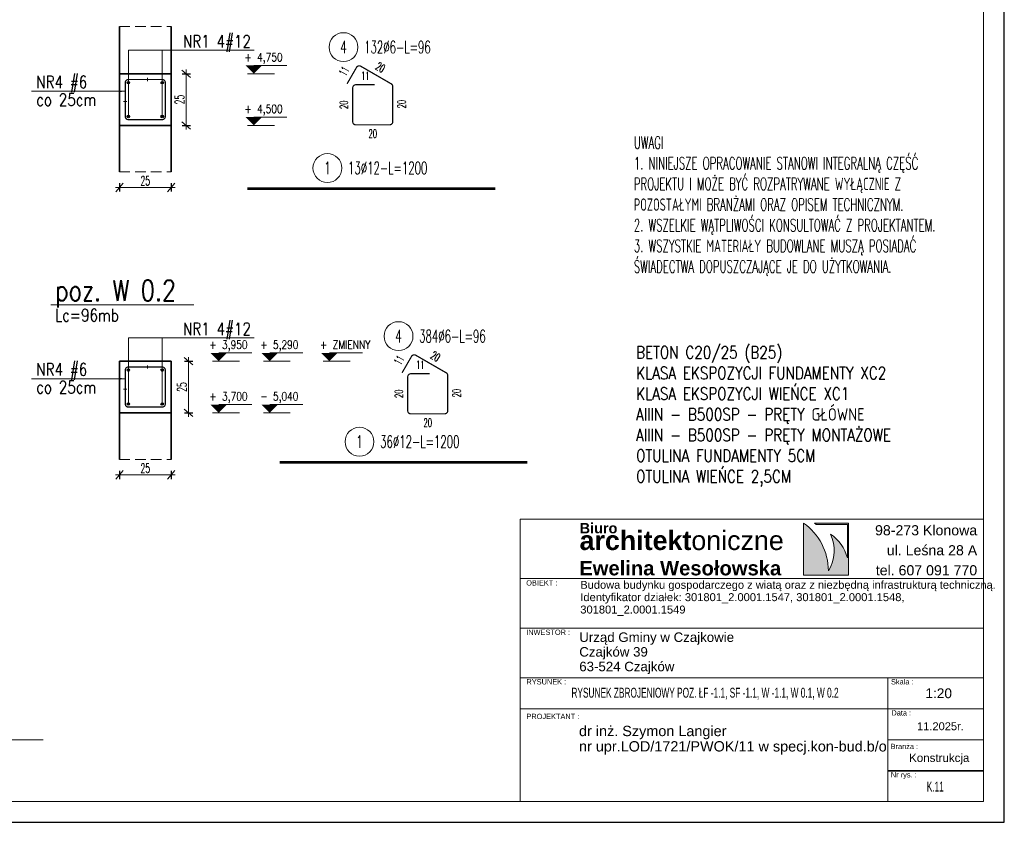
# Model space of a CAD drawing. Header units: centimetres. Extents: x 125945 to 146944, y 20629 to 31773.
# Tile 2 of 80: x 128197 to 128674, y 20629 to 21017. Entities that reach past the tile are written whole.
import ezdxf
from ezdxf.enums import TextEntityAlignment as Align

# ---------------------------------------------------------------- set-up
doc = ezdxf.new("R2010")
doc.units = ezdxf.units.CM
doc.linetypes.add('HIDDEN', pattern=[9.525, 6.35, -3.175])
for name, color, linetype, lineweight in [('7TYTUŁY_Nr_pióra__10_Nr_pióra__134', 255, 'Continuous', 0), ('7TYTUŁY_Nr_pióra__181_Nr_pióra__7', 7, 'Continuous', 13), ('7TYTUŁY_Nr_pióra__201_Nr_pióra__7', 7, 'Continuous', 13), ('e-cad_cienkie', 88, 'Continuous', 15), ('e-cad_opisy', 7, 'Continuous', 15), ('e-cad_ukryte', 1, 'HIDDEN', 15), ('e-cad_wymiary', 66, 'Continuous', 15), ('K-ŚCIANY KONSTRUKCYJNE', 16, 'Continuous', 35), ('K-ŻELBET', 204, 'Continuous', 35), ('Opisy - Tekst_Nr_pióra__1_Nr_pióra__1', 7, 'Continuous', 13), ('Opisy - Tekst_Nr_pióra__1_Nr_pióra__7', 7, 'Continuous', 13), ('przerywana_Nr_pióra__1_Nr_pióra__7', 7, 'Continuous', 13), ('Rysunek 2D - Ogólne_Nr_pióra__1_Nr_pióra__7', 7, 'Continuous', 13)]:
    doc.layers.add(name, color=color, linetype=linetype, lineweight=lineweight)
for name, color, linetype in [('BS_txc', 1, 'Continuous'), ('BZ_prs', 2, 'Continuous'), ('e-cad_prety_przekroj', 4, 'Continuous'), ('e-cad_prety_widok', 3, 'Continuous'), ('e-cad_strzemiona', 3, 'Continuous')]:
    doc.layers.add(name, color=color, linetype=linetype)
doc.styles.add('Arial', font='arial.ttf')
doc.styles.add('e-cad_1', font='simplex.shx', dxfattribs={"width": 0.6})
doc.styles.add('e-cad_2', font='simplex.shx', dxfattribs={"width": 0.8})
doc.styles.add('simpl', font='simplex.shx', dxfattribs={"width": 0.6})
doc.styles.add('STYL_AUTOMATYCZNY_1', font='arial.ttf')
doc.styles.add('STYL_AUTOMATYCZNY_2', font='arial.ttf')
doc.styles.add('STYL_AUTOMATYCZNY_5', font='txt')
doc.dimstyles.new('1_10', dxfattribs={"dimtxt": 2.75, "dimasz": 2, "dimexe": 1.25, "dimexo": 0, "dimgap": 0.8, "dimtad": 1, "dimdec": 1, "dimrnd": 0.5, "dimdsep": 46, "dimtxsty": 'e-cad_1', "dimblk": 'OBLIQUE', "dimcen": 0, "dimdle": 1, "dimclrd": 256, "dimclre": 256, "dimclrt": 256, "dimadec": 0, "dimazin": 0, "dimtfac": 1, "dimtdec": 1, "dimtix": 1, "dimtmove": 2, "dimatfit": 3, "dimfxl": 1.25, "dimfxlon": 1, "dimtfill": 1, "dimtfillclr": 256, "dimlwd": 9, "dimarcsym": 0})
doc.dimstyles.new('e-cad_1_20_[cm]', dxfattribs={"dimscale": 2, "dimtxt": 2.25, "dimasz": 1.75, "dimexe": 1, "dimexo": 0, "dimgap": 0.5, "dimtad": 1, "dimdec": 1, "dimrnd": 0.5, "dimdsep": 46, "dimtxsty": 'simpl', "dimblk": 'OBLIQUE', "dimcen": 0, "dimdle": 1, "dimclrd": 256, "dimclre": 256, "dimclrt": 256, "dimadec": 0, "dimazin": 0, "dimtfac": 1, "dimtdec": 1, "dimtix": 1, "dimtmove": 2, "dimatfit": 3, "dimldrblk": 'OBLIQUE', "dimfxl": 1, "dimfxlon": 1, "dimlwd": -1, "dimarcsym": 0})

# ---------------------------------------------------------------- blocks, each defined once
blk = doc.blocks.new('e-cad_kota_2')
blk.add_line((0, 2), (8, 2))
blk.add_lwpolyline([(0, 0, 0, 4, 0), (0, 2, 4, 4, 0)], format="xyseb")
at = {"style": 'e-cad_1', "width": 0.8}
blk.add_attdef('ZNAK', text='', height=2, dxfattribs=at).set_placement((-0.5, 3), align=Align.RIGHT)
blk.add_attdef('RZEDNA', (0.8, 3), '', height=2, dxfattribs=at)
blk = doc.blocks.new('_Oblique')
at = {"color": 0, "linetype": 'ByBlock', "lineweight": -2}
blk.add_line((0.5, 0.6), (-0.5, -0.6), dxfattribs=at)
blk = doc.blocks.new('*D4284')
at = {"layer": 'Defpoints', "color": 0}
for p in [(128245.72, 20991.26), (128245.72, 20966.26), (128278.05, 20966.26)]:
    blk.add_point(p, dxfattribs=at)
at = {"layer": 'e-cad_wymiary', "lineweight": -2, "ltscale": 0.8}
for p, q in [((128276.05, 20991.26), (128280.05, 20991.26)), ((128276.05, 20966.26), (128280.05, 20966.26))]:
    blk.add_line(p, q, dxfattribs=at)
at = {"layer": 'e-cad_wymiary', "ltscale": 0.8}
blk.add_line((128278.05, 20993.26), (128278.05, 20964.26), dxfattribs=at)
at = {"layer": 'e-cad_wymiary', "xscale": 3.5, "yscale": 3.5, "zscale": 3.5}
for p, rotation in [((128278.05, 20991.26), 90), ((128278.05, 20966.26), 270)]:
    blk.add_blockref('_Oblique', p, dxfattribs=dict(at, rotation=rotation))
at = {"layer": 'e-cad_wymiary', "ltscale": 0.8, "insert": (128274.8, 20978.76), "char_height": 4.5, "attachment_point": 5, "rotation": 90, "style": 'simpl'}
blk.add_mtext('25', dxfattribs=at)
blk = doc.blocks.new('*D4285')
at = {"layer": 'Defpoints', "color": 0}
for p in [(128245.72, 20966.26), (128270.72, 20966.26), (128270.72, 20936.25)]:
    blk.add_point(p, dxfattribs=at)
at = {"layer": 'e-cad_wymiary', "lineweight": -2, "ltscale": 0.8}
for p, q in [((128245.72, 20938.25), (128245.72, 20934.25)), ((128270.72, 20938.25), (128270.72, 20934.25))]:
    blk.add_line(p, q, dxfattribs=at)
at = {"layer": 'e-cad_wymiary', "ltscale": 0.8}
blk.add_line((128243.72, 20936.25), (128272.72, 20936.25), dxfattribs=at)
at = {"layer": 'e-cad_wymiary', "xscale": 3.5, "yscale": 3.5, "zscale": 3.5, "rotation": 180}
blk.add_blockref('_Oblique', (128245.72, 20936.25), dxfattribs=at)
at = {"layer": 'e-cad_wymiary', "xscale": 3.5, "yscale": 3.5, "zscale": 3.5}
blk.add_blockref('_Oblique', (128270.72, 20936.25), dxfattribs=at)
at = {"layer": 'e-cad_wymiary', "ltscale": 0.8, "insert": (128258.22, 20939.5), "char_height": 4.5, "attachment_point": 5, "style": 'simpl'}
blk.add_mtext('25', dxfattribs=at)
blk = doc.blocks.new('*D4286')
at = {"layer": 'Defpoints', "color": 0}
for p in [(128245.72, 20852.12), (128245.72, 20827.12), (128279.21, 20827.12)]:
    blk.add_point(p, dxfattribs=at)
at = {"layer": 'e-cad_wymiary', "lineweight": -2, "ltscale": 0.8}
for p, q in [((128277.21, 20852.12), (128281.21, 20852.12)), ((128277.21, 20827.12), (128281.21, 20827.12))]:
    blk.add_line(p, q, dxfattribs=at)
at = {"layer": 'e-cad_wymiary', "ltscale": 0.8}
blk.add_line((128279.21, 20854.12), (128279.21, 20825.12), dxfattribs=at)
at = {"layer": 'e-cad_wymiary', "xscale": 3.5, "yscale": 3.5, "zscale": 3.5}
for p, rotation in [((128279.21, 20852.12), 90), ((128279.21, 20827.12), 270)]:
    blk.add_blockref('_Oblique', p, dxfattribs=dict(at, rotation=rotation))
at = {"layer": 'e-cad_wymiary', "ltscale": 0.8, "insert": (128275.96, 20839.62), "char_height": 4.5, "attachment_point": 5, "rotation": 90, "style": 'simpl'}
blk.add_mtext('25', dxfattribs=at)
blk = doc.blocks.new('*D4287')
at = {"layer": 'Defpoints', "color": 0}
for p in [(128245.72, 20827.12), (128270.72, 20827.12), (128270.72, 20797.1)]:
    blk.add_point(p, dxfattribs=at)
at = {"layer": 'e-cad_wymiary', "lineweight": -2, "ltscale": 0.8}
for p, q in [((128245.72, 20799.1), (128245.72, 20795.1)), ((128270.72, 20799.1), (128270.72, 20795.1))]:
    blk.add_line(p, q, dxfattribs=at)
at = {"layer": 'e-cad_wymiary', "ltscale": 0.8}
blk.add_line((128243.72, 20797.1), (128272.72, 20797.1), dxfattribs=at)
at = {"layer": 'e-cad_wymiary', "xscale": 3.5, "yscale": 3.5, "zscale": 3.5, "rotation": 180}
blk.add_blockref('_Oblique', (128245.72, 20797.1), dxfattribs=at)
at = {"layer": 'e-cad_wymiary', "xscale": 3.5, "yscale": 3.5, "zscale": 3.5}
blk.add_blockref('_Oblique', (128270.72, 20797.1), dxfattribs=at)
at = {"layer": 'e-cad_wymiary', "ltscale": 0.8, "insert": (128258.22, 20800.35), "char_height": 4.5, "attachment_point": 5, "style": 'simpl'}
blk.add_mtext('25', dxfattribs=at)
blk = doc.blocks.new('e-cad_ZelbetPozycja')
at = {"layer": 'e-cad_opisy', "ltscale": 0.04, "style": 'e-cad_1', "width": 0.8}
for tag, p, height in [('OPIS_1', (0, 1), 5), ('OPIS_2', (0, -4), 3), ('OPIS_4', (16, -4), 3), ('OPIS_3', (0, -6.5), 1.5)]:
    blk.add_attdef(tag, p, '', height=height, dxfattribs=at)
at = {"layer": 'e-cad_opisy', "ltscale": 0.04, "style": 'e-cad_1', "width": 0.8, "flags": 1}
for tag, p in [('POZYCJA', (0, -15)), ('ILOSC', (0, -20)), ('DODATEK', (0, -25))]:
    blk.add_attdef(tag, p, '', height=3, dxfattribs=at)
blk = doc.blocks.new('e-cad_ZelbetOpis_7')
blk.add_circle((5, 5), 3.5)
at = {"layer": 'e-cad_opisy', "style": 'e-cad_1', "width": 0.6, "flags": 1}
for tag, p in [('SREDNICA', (25, 8)), ('SZT', (25, 7)), ('DLUGOSC', (25, 7.5)), ('KOD', (30, 8)), ('HAK_1', (30, 7.5)), ('HAK_2', (30, 7)), ('GATUNEK_STALI', (25, 6.5)), ('OPIS_2', (25, 5.5)), ('KLASA_STALI', (25, 6)), ('A', (30, 6.5)), ('C', (30, 5.5)), ('B', (30, 6)), ('D', (30, 5)), ('E', (30, 4.5)), ('F', (30, 4)), ('R', (30, 3.5)), ('HAK_1_DLUGOSC', (30, 3)), ('HAK_2_DLUGOSC', (30, 2.5)), ('KIERUNEK', (30, 2))]:
    blk.add_attdef(tag, p, '', height=0.3, dxfattribs=at)
at = {"layer": 'e-cad_opisy', "style": 'e-cad_1', "width": 0.6}
blk.add_attdef('NR', text='', height=3, dxfattribs=at).set_placement((5, 3.5), align=Align.CENTER)
for tag, p in [('OPIS_1', (10, 3.5)), ('UWAGI', (10, -6))]:
    blk.add_attdef(tag, p, '', height=3, dxfattribs=at)
blk = doc.blocks.new('ccc')
at = {"layer": 'BZ_prs', "style": 'Arial'}
for tag, width, p in [('REWIZJA', 1.5, (-194.8, 113.7)), ('NUMER', 0.8, (-349.1, 114.2))]:
    blk.add_attdef(tag, text='', height=69.6, dxfattribs=dict(at, width=width)).set_placement(p, align=Align.MIDDLE)

msp = doc.modelspace()

# ---------------------------------------------------------------- hatches: boundary and pattern name
at = {"layer": 'e-cad_prety_przekroj', "ltscale": 0.8, "transparency": 33554687}
h = msp.add_hatch(color=256, dxfattribs=at)
edge = h.paths.add_edge_path()
edge.add_arc((128250.02, 20986.96), 0.6, 0, 360)
h = msp.add_hatch(color=256, dxfattribs=at)
edge = h.paths.add_edge_path()
edge.add_arc((128266.42, 20986.96), 0.6, 0, 360)
h = msp.add_hatch(color=256, dxfattribs=at)
edge = h.paths.add_edge_path()
edge.add_arc((128250.02, 20970.56), 0.6, 0, 360, ccw=False)
h = msp.add_hatch(color=256, dxfattribs=at)
edge = h.paths.add_edge_path()
edge.add_arc((128266.42, 20970.56), 0.6, 0, 360, ccw=False)
h = msp.add_hatch(color=256, dxfattribs=at)
edge = h.paths.add_edge_path()
edge.add_arc((128250.02, 20847.82), 0.6, 0, 360)
h = msp.add_hatch(color=256, dxfattribs=at)
edge = h.paths.add_edge_path()
edge.add_arc((128266.42, 20847.82), 0.6, 0, 360)
h = msp.add_hatch(color=256, dxfattribs=at)
edge = h.paths.add_edge_path()
edge.add_arc((128250.02, 20831.42), 0.6, 0, 360, ccw=False)
h = msp.add_hatch(color=256, dxfattribs=at)
edge = h.paths.add_edge_path()
edge.add_arc((128266.42, 20831.42), 0.6, 0, 360, ccw=False)
at = {"layer": 'Rysunek 2D - Ogólne_Nr_pióra__1_Nr_pióra__7', "linetype": 'Continuous', "lineweight": 13}
msp.add_hatch(color=7, dxfattribs=at).paths.add_polyline_path([(128589.1, 20750.72, 0.239538), (128577.1, 20773.8), (128577.1, 20748.63), (128598.9, 20748.63), (128598.9, 20773.8), (128582.34, 20773.8), (128583.24, 20773.15), (128598.33, 20773.15), (128598.33, 20756.88, 0.173863), (128590.12, 20768.47, -0.258149)])

# ---------------------------------------------------------------- linework, layer by layer
at = {"layer": '7TYTUŁY_Nr_pióra__10_Nr_pióra__134', "color": 255, "linetype": 'Continuous', "lineweight": 0, "flags": 128}
msp.add_lwpolyline([(128617.94, 20653.94), (128664.31, 20653.94), (128664.31, 20668.83), (128617.94, 20668.83)], close=True, dxfattribs=at)
at = {"layer": '7TYTUŁY_Nr_pióra__181_Nr_pióra__7', "color": 7, "linetype": 'Continuous', "lineweight": 13, "flags": 128}
msp.add_lwpolyline([(128664.31, 20638.94), (128439.85, 20638.94), (128439.85, 20775.59), (128664.31, 20775.59)], close=True, dxfattribs=at)
at = {"layer": '7TYTUŁY_Nr_pióra__201_Nr_pióra__7', "color": 7, "linetype": 'Continuous', "lineweight": 13, "flags": 128}
for points in [[(128664.31, 20722.94), (128439.85, 20722.94), (128439.85, 20746.94), (128664.31, 20746.94)], [(128664.31, 20698.94), (128439.85, 20698.94), (128439.85, 20722.94), (128664.31, 20722.94)], [(128617.94, 20638.94), (128664.31, 20638.94), (128664.31, 20698.94), (128617.94, 20698.94)], [(128664.31, 20638.94), (128439.85, 20638.94), (128439.85, 20683.94), (128664.31, 20683.94)], [(128664.31, 20668.83), (128617.94, 20668.83), (128617.94, 20683.94), (128664.31, 20683.94)], [(128664.31, 20653.72), (128617.94, 20653.72), (128617.94, 20668.83), (128664.31, 20668.83)]]:
    msp.add_lwpolyline(points, close=True, dxfattribs=at)
at = {"layer": 'Defpoints'}
msp.add_lwpolyline([(127834.31, 20628.94), (128674.31, 20628.94), (128674.31, 21222.94), (127834.31, 21222.94)], close=True, dxfattribs=at)
at = {"layer": 'e-cad_cienkie', "ltscale": 2}
for p, q in [((128307.78, 20991.26), (128320.78, 20991.26)), ((128307.78, 20966.26), (128320.78, 20966.26)), ((128290.8, 20852.12), (128303.8, 20852.12)), ((128315.47, 20852.12), (128328.47, 20852.12)), ((128344.39, 20852.12), (128357.39, 20852.12)), ((128290.8, 20827.12), (128303.8, 20827.12)), ((128315.47, 20827.12), (128328.47, 20827.12))]:
    msp.add_line(p, q, dxfattribs=at)
at = {"layer": 'e-cad_cienkie', "ltscale": 0.8}
for p, q in [((128259.22, 20987.66), (128259.22, 20989.26)), ((128247.72, 20977.76), (128249.32, 20977.76)), ((128259.22, 20848.52), (128259.22, 20850.12)), ((128247.72, 20838.62), (128249.32, 20838.62))]:
    msp.add_line(p, q, dxfattribs=at)
at = {"layer": 'e-cad_cienkie'}
msp.add_lwpolyline([(127894.31, 20638.94), (128664.31, 20638.94), (128664.31, 21212.94), (127894.31, 21212.94)], close=True, dxfattribs=at)
at = {"layer": 'e-cad_cienkie', "ltscale": 1.2}
for points in [[(128250.02, 20970.56), (128250.02, 21002.63)], [(128250.02, 21002.63), (128311, 21002.63)], [(128266.42, 20970.56), (128266.42, 21002.63)], [(128250.02, 20831.42), (128250.02, 20863.48)], [(128250.02, 20863.48), (128311, 20863.48)], [(128266.42, 20831.42), (128266.42, 20863.48)]]:
    msp.add_lwpolyline(points, dxfattribs=at)
at = {"layer": 'e-cad_opisy', "ltscale": 1.2}
msp.add_lwpolyline([(128208.75, 20668.82), (128104.3, 20668.82), (128089.12, 20684.15)], dxfattribs=at)
at = {"layer": 'e-cad_prety_przekroj', "ltscale": 0.8}
for centre in [(128250.02, 20986.96), (128266.42, 20986.96), (128250.02, 20970.56), (128266.42, 20970.56), (128250.02, 20847.82), (128266.42, 20847.82), (128250.02, 20831.42), (128266.42, 20831.42)]:
    msp.add_circle(centre, 0.6, dxfattribs=at)
at = {"layer": 'e-cad_prety_widok', "ltscale": 0.8}
for points in [[(128307.7, 20935.64, 1.2, 1.2, 0), (128427.7, 20935.64, 0, 0, 0)], [(128323.24, 20803.16, 1.2, 1.2, 0), (128443.24, 20803.16, 0, 0, 0)]]:
    msp.add_lwpolyline(points, format="xyseb", dxfattribs=at)
at = {"layer": 'e-cad_strzemiona', "ltscale": 0.8}
for points in [[(128369.4, 20985.95, 0.6, 0.6, 0), (128360.2, 20985.95, 0.6, 0.6, 0.414214), (128358.7, 20984.45, 0.6, 0.6, 0), (128358.7, 20968.05, 0.6, 0.6, 0.414214), (128360.2, 20966.55, 0.6, 0.6, 0), (128376.6, 20966.55, 0.6, 0.6, 0.414214), (128378.1, 20968.05, 0.6, 0.6, 0), (128378.1, 20985.08, 0.6, 0.6, 0.267949), (128377.35, 20986.38, 0.6, 0.6, 0), (128362.6, 20994.9, 0.6, 0.6, 0.414214), (128360.55, 20994.35, 0.6, 0.6, 0), (128355.95, 20986.38, 0, 0, 0)], [(128259.22, 20988.46, 0.6, 0.6, 0), (128250.02, 20988.46, 0.6, 0.6, 0.414214), (128248.52, 20986.96, 0.6, 0.6, 0), (128248.52, 20970.56, 0.6, 0.6, 0.414214), (128250.02, 20969.06, 0.6, 0.6, 0), (128266.42, 20969.06, 0.6, 0.6, 0.414214), (128267.92, 20970.56, 0.6, 0.6, 0), (128267.92, 20986.96, 0.6, 0.6, 0.414214), (128266.42, 20988.46, 0.6, 0.6, 0), (128250.02, 20988.46, 0.6, 0.6, 0.414214), (128248.52, 20986.96, 0.6, 0.6, 0), (128248.52, 20977.76, 0, 0, 0)], [(128396.04, 20846.06, 0.6, 0.6, 0), (128386.84, 20846.06, 0.6, 0.6, 0.414214), (128385.34, 20844.56, 0.6, 0.6, 0), (128385.34, 20828.16, 0.6, 0.6, 0.414214), (128386.84, 20826.66, 0.6, 0.6, 0), (128403.24, 20826.66, 0.6, 0.6, 0.414214), (128404.74, 20828.16, 0.6, 0.6, 0), (128404.74, 20845.2, 0.6, 0.6, 0.267949), (128403.99, 20846.5, 0.6, 0.6, 0), (128389.24, 20855.01, 0.6, 0.6, 0.414214), (128387.19, 20854.46, 0.6, 0.6, 0), (128382.59, 20846.5, 0, 0, 0)], [(128259.22, 20849.32, 0.6, 0.6, 0), (128250.02, 20849.32, 0.6, 0.6, 0.414214), (128248.52, 20847.82, 0.6, 0.6, 0), (128248.52, 20831.42, 0.6, 0.6, 0.414214), (128250.02, 20829.92, 0.6, 0.6, 0), (128266.42, 20829.92, 0.6, 0.6, 0.414214), (128267.92, 20831.42, 0.6, 0.6, 0), (128267.92, 20847.82, 0.6, 0.6, 0.414214), (128266.42, 20849.32, 0.6, 0.6, 0), (128250.02, 20849.32, 0.6, 0.6, 0.414214), (128248.52, 20847.82, 0.6, 0.6, 0), (128248.52, 20838.62, 0, 0, 0)]]:
    msp.add_lwpolyline(points, format="xyseb", dxfattribs=at)
at = {"layer": 'e-cad_ukryte', "ltscale": 0.8}
for points in [[(128245.72, 21014.13), (128270.72, 21014.13)], [(128245.72, 20943.76), (128270.72, 20943.76)], [(128245.72, 20804.62), (128270.72, 20804.62)]]:
    msp.add_lwpolyline(points, dxfattribs=at)
at = {"layer": 'K-ŚCIANY KONSTRUKCYJNE', "ltscale": 0.8}
for p, q in [((128245.72, 20991.26), (128245.72, 21014.13)), ((128270.72, 20991.26), (128270.72, 21014.13)), ((128245.72, 20966.26), (128245.72, 20943.76)), ((128270.72, 20966.26), (128270.72, 20943.76)), ((128245.72, 20827.12), (128245.72, 20804.62)), ((128270.72, 20827.12), (128270.72, 20804.62))]:
    msp.add_line(p, q, dxfattribs=at)
at = {"layer": 'K-ŻELBET', "ltscale": 0.8}
for points in [[(128245.72, 20991.26), (128245.72, 20966.26), (128270.72, 20966.26), (128270.72, 20991.26)], [(128245.72, 20852.12), (128245.72, 20827.12), (128270.72, 20827.12), (128270.72, 20852.12)]]:
    msp.add_lwpolyline(points, close=True, dxfattribs=at)
at = {"layer": 'Rysunek 2D - Ogólne_Nr_pióra__1_Nr_pióra__7', "color": 7, "linetype": 'Continuous', "lineweight": 13, "flags": 128}
msp.add_lwpolyline([(128589.1, 20750.72, 0.239538), (128577.1, 20773.8), (128577.1, 20748.63), (128598.9, 20748.63), (128598.9, 20773.8), (128582.34, 20773.8), (128583.24, 20773.15), (128598.33, 20773.15), (128598.33, 20756.88, 0.173863), (128590.12, 20768.47, -0.258149)], format="xyb", close=True, dxfattribs=at)

# ---------------------------------------------------------------- block references
at = {"layer": 'BS_txc'}
ref = msp.add_blockref('ccc', (128664.31, 20638.94), dxfattribs=dict(at, xscale=0.16, yscale=0.16, zscale=0.16))
ref.add_attrib('NUMER', 'K.11', dxfattribs={"layer": 'BZ_prs', "height": 4.8, "style": 'Arial', "width": 0.6}).set_placement((128640.87, 20646.24), align=Align.MIDDLE)
ref.add_attrib('REWIZJA', 'RYSUNEK ZBROJENIOWY POZ. ŁF -1.1, SF -1.1, W -1.1, W 0.1, W 0.2', dxfattribs={"layer": 'BZ_prs', "height": 4.8, "style": 'Arial', "width": 0.6}).set_placement((128529.34, 20691.26), align=Align.MIDDLE)
at = {"layer": 'e-cad_opisy', "ltscale": 0.8}
ref = msp.add_blockref('e-cad_ZelbetOpis_7', (128344.23, 20994.15), dxfattribs=dict(at, xscale=2, yscale=2, zscale=2))
ref.add_attrib('OPIS_1', '132%%c6-L=96', (128364.23, 21001.15), dxfattribs={"height": 6, "style": 'e-cad_1', "width": 0.6})
ref.add_attrib('NR', '4', dxfattribs={"height": 6, "style": 'e-cad_1', "width": 0.6}).set_placement((128354.23, 21001.15), align=Align.CENTER)
at = {"layer": 'e-cad_opisy', "ltscale": 2, "xscale": 2, "yscale": 2, "zscale": 2}
for p, values in [((128310.78, 20991.26), {'RZEDNA': '4,750', 'ZNAK': '+'}), ((128310.78, 20966.26), {'RZEDNA': '4,500', 'ZNAK': '+'}), ((128293.8, 20852.12), {'RZEDNA': '3,950', 'ZNAK': '+'}), ((128318.47, 20852.12), {'RZEDNA': '5,290', 'ZNAK': '+'}), ((128347.39, 20852.12), {'RZEDNA': 'ZMIENNY', 'ZNAK': '+'}), ((128293.8, 20827.12), {'RZEDNA': '3,700', 'ZNAK': '+'}), ((128318.47, 20827.12), {'RZEDNA': '5,040', 'ZNAK': '-'})]:
    msp.add_blockref('e-cad_kota_2', p, dxfattribs=at).add_auto_attribs(values)
at = {"layer": 'e-cad_opisy', "ltscale": 0.8}
ref = msp.add_blockref('e-cad_ZelbetOpis_7', (128336.44, 20935.64), dxfattribs=dict(at, xscale=2, yscale=2, zscale=2))
ref.add_attrib('OPIS_1', '13%%c12-L=1200', (128356.44, 20942.64), dxfattribs={"height": 6, "style": 'e-cad_1', "width": 0.6})
ref.add_attrib('NR', '1', dxfattribs={"height": 6, "style": 'e-cad_1', "width": 0.6}).set_placement((128346.44, 20942.64), align=Align.CENTER)
at = {"layer": 'e-cad_opisy', "ltscale": 0.8, "xscale": 2, "yscale": 2, "zscale": 2}
msp.add_blockref('e-cad_ZelbetPozycja', (128214.52, 20879.41), dxfattribs=at).add_auto_attribs({'OPIS_1': 'poz. W 0.2', 'OPIS_2': 'Lc=96mb'})
at = {"layer": 'e-cad_opisy', "ltscale": 0.8}
ref = msp.add_blockref('e-cad_ZelbetOpis_7', (128370.88, 20854.26), dxfattribs=dict(at, xscale=2, yscale=2, zscale=2))
ref.add_attrib('OPIS_1', '384%%c6-L=96', (128390.88, 20861.26), dxfattribs={"height": 6, "style": 'e-cad_1', "width": 0.6})
ref.add_attrib('NR', '4', dxfattribs={"height": 6, "style": 'e-cad_1', "width": 0.6}).set_placement((128380.88, 20861.26), align=Align.CENTER)
ref = msp.add_blockref('e-cad_ZelbetOpis_7', (128351.98, 20803.16), dxfattribs=dict(at, xscale=2, yscale=2, zscale=2))
ref.add_attrib('OPIS_1', '36%%c12-L=1200', (128371.98, 20810.16), dxfattribs={"height": 6, "style": 'e-cad_1', "width": 0.6})
ref.add_attrib('NR', '1', dxfattribs={"height": 6, "style": 'e-cad_1', "width": 0.6}).set_placement((128361.98, 20810.16), align=Align.CENTER)

# ---------------------------------------------------------------- texts
at = {"layer": 'e-cad_opisy', "ltscale": 1.2, "style": 'e-cad_1', "width": 0.8}
for s, p in [('NR1 4#12', (128276.48, 21003.93)), ('NR4 #6', (128205.43, 20984.3)), ('co 25cm', (128205.43, 20975.71)), ('NR1 4#12', (128276.48, 20864.78)), ('NR4 #6', (128205.43, 20845.15)), ('co 25cm', (128205.43, 20836.57))]:
    msp.add_text(s, height=6, dxfattribs=at).set_placement(p)
at = {"layer": 'e-cad_opisy', "ltscale": 0.8, "style": 'e-cad_1', "width": 0.6}
for s, rotation, p in [('11', 60, (128354.52, 20992.52)), ('20', 330, (128372.12, 20994.37)), ('20', 90, (128354.4, 20976.25)), ('20', 90, (128382.4, 20976.57)), ('20', 330, (128398.77, 20854.48)), ('11', 60, (128381.17, 20852.63)), ('20', 90, (128381.04, 20836.36)), ('20', 90, (128409.04, 20836.68))]:
    msp.add_text(s, height=4, rotation=rotation, dxfattribs=at).set_placement(p, align=Align.MIDDLE_CENTER)
for s, p in [('11', (128364.8, 20990.25)), ('20', (128368.4, 20962.25)), ('11', (128391.44, 20850.36)), ('20', (128395.04, 20822.36))]:
    msp.add_text(s, height=4, dxfattribs=at).set_placement(p, align=Align.MIDDLE_CENTER)
at = {"layer": 'e-cad_opisy', "ltscale": 4, "char_height": 6, "attachment_point": 1}
for s, insert, width, style in [('UWAGI\\P1. NINIEJSZE OPRACOWANIE STANOWI INTEGRALNĄ CZĘŚĆ PROJEKTU I MOŻE BYĆ ROZPATRYWANE WYŁĄCZNIE Z POZOSTAŁYMI BRANŻAMI ORAZ OPISEM TECHNICZNYM. \\P2. WSZELKIE WĄTPLIWOŚCI KONSULTOWAĆ Z PROJEKTANTEM.\\P3. WSZYSTKIE MATERIAŁY BUDOWLANE MUSZĄ POSIADAĆ ŚWIADECTWA DOPUSZCZAJĄCE JE DO UŻYTKOWANIA.', (128494.87, 20960.95), 162.5576, 'e-cad_1'), ('BETON C20/25 (B25)\\PKLASA EKSPOZYCJI FUNDAMENTY XC2\\PKLASA EKSPOZYCJI WIEŃCE XC1\\PAIIIN - B500SP - PRĘTY GŁÓWNE\\PAIIIN - B500SP - PRĘTY MONTAŻOWE\\POTULINA FUNDAMENTY 5CM \\POTULINA WIEŃCE 2,5CM', (128495.96, 20859.39), 176.5504, 'e-cad_2')]:
    msp.add_mtext(s, dxfattribs=dict(at, insert=insert, width=width, style=style))
at = {"layer": 'Opisy - Tekst_Nr_pióra__1_Nr_pióra__1', "color": 7, "linetype": 'Continuous', "lineweight": 13, "insert": (128468.93, 20745.81), "char_height": 3.84, "width": 199.7791, "attachment_point": 1, "line_spacing_factor": 0.931879, "style": 'STYL_AUTOMATYCZNY_1'}
msp.add_mtext('\\A1;\\pxql,t234.347917;{\\fArial|b0|i0|c238|p0;Budowa budynku gospodarczego z wiatą oraz z niezbędną infrastrukturą techniczną.\\P\\H1.004933x;Identyfikator działek: 301801_2.0001.1547, 301801_2.0001.1548, \\P301801_2.0001.1549}', dxfattribs=at)
at = {"layer": 'Opisy - Tekst_Nr_pióra__1_Nr_pióra__7', "color": 7, "linetype": 'Continuous', "lineweight": 13, "attachment_point": 1, "style": 'STYL_AUTOMATYCZNY_2'}
for s, insert, char_height in [('\\A1;{\\pql;\\pt2249.98;\\fArial|b1|i0|c238|p0;\\W1.000000;architekt\\fArial|b0|i0|c238|p0;\\W1.000000;oniczne }', (128468.57, 20770.03), 9.3), ('\\A1;{\\pql;\\pt2250.09;\\fArial|b1|i0|c238|p0;\\W1.000000;Biuro }', (128468.65, 20773.8), 5), ('\\A1;{\\pql;\\pt2250.18;\\fArial|b1|i0|c238|p0;\\W1.000000;Ewelina Wesołowska}', (128468.43, 20755.46), 7)]:
    msp.add_mtext(s, dxfattribs=dict(at, insert=insert, char_height=char_height))
at = {"layer": 'Opisy - Tekst_Nr_pióra__1_Nr_pióra__7', "color": 7, "linetype": 'Continuous', "lineweight": 13, "style": 'STYL_AUTOMATYCZNY_1'}
for s, insert, char_height, attachment_point, line_spacing_factor in [('\\A1;{\\pqr;\\pt2250.64;\\fArial|b0|i0|c238|p0;\\W1.000000;98-273 Klonowa\\P\\pqr;\\pt2250.64;\\fArial|b0|i0|c238|p0;\\W1.000000;ul. Leśna 28 A\\P\\pqr;\\pt2250.64;\\fArial|b0|i0|c238|p0;\\W1.000000;tel. 607 091 770}', (128661.17, 20772.75), 4.9, 3, 1.185962), ('\\A1;{\\pql;\\pt2250.85;\\fArial|b0|i0|c238|p0;\\W1.000000;Urząd Gminy w Czajkowie\\P\\pql;\\pt2250.85;\\fArial|b0|i0|c238|p0;\\W1.000000;Czajków 39\\P\\pql;\\pt2250.85;\\fArial|b0|i0|c238|p0;\\W1.000000;63-524 Czajków}', (128468.43, 20720.84), 4.6, 1, 0.925461), ('{\\C256;dr inż. Szymon Langier}', (128468.3, 20675.64), 5, 1, 0.921422), ('{\\C256;nr upr.LOD/1721/PWOK/11 w specj.kon-bud.b/o}', (128468.3, 20668.21), 5, 1, 0.921422)]:
    msp.add_mtext(s, dxfattribs=dict(at, insert=insert, char_height=char_height, attachment_point=attachment_point, line_spacing_factor=line_spacing_factor))
at = {"layer": 'przerywana_Nr_pióra__1_Nr_pióra__7', "color": 7, "linetype": 'Continuous', "lineweight": 13, "attachment_point": 7, "style": 'STYL_AUTOMATYCZNY_5'}
for s, insert, char_height in [('\\A1;{\\pql;\\fArial Unicode MS|b0|i0|c0|p0;\\W1.000000;OBIEKT :}', (128442.72, 20743.51), 2.56), ('\\A1;{\\pql;\\fArial Unicode MS|b0|i0|c0|p0;\\W1.000000;INWESTOR :}', (128442.72, 20719.63), 2.56), ('\\A1;{\\pql;\\fArial Unicode MS|b0|i0|c0|p0;\\W1.000000;RYSUNEK :}', (128442.83, 20695.63), 2.56), ('\\A1;{\\pql;\\fArial Unicode MS|b0|i0|c0|p0;\\W1.000000;Skala :}', (128619.43, 20695.63), 2.56), ('\\A1;\\pxql;{\\fArial Unicode MS|b0|i0|c0|p0;1:20}', (128636.09, 20688.96), 4.736), ('\\A1;{\\fArial Unicode MS|b0|i0|c0|p0;PROJEKTANT :}', (128442.83, 20678.87), 2.56), ('\\A1;{\\pql;\\fArial Unicode MS|b0|i0|c0|p0;\\W1.000000;Data :}', (128619.62, 20680.6), 2.56), ('\\A1;{\\pql;\\fArial Unicode MS|b0|i0|c0|p0;\\W1.000000;1\\fArial Unicode MS|b0|i0|c0|p0;\\W1.000000;1\\fArial Unicode MS|b0|i0|c0|p0;\\W1.000000;.2025r.}', (128632.04, 20673.45), 3.84), ('\\A1;{\\pql;\\fArial Unicode MS|b0|i0|c0|p0;\\W1.000000;Branża :}', (128619.24, 20664.34), 2.56), ('\\A1;\\pxql;{\\fArial Unicode MS|b0|i0|c0|p0;Konstrukcja}', (128628.2, 20656.94), 4), ('\\A1;{\\pql;\\fArial Unicode MS|b0|i0|c0|p0;\\W1.000000;Nr rys. :}', (128619.36, 20649.88), 2.56)]:
    msp.add_mtext(s, dxfattribs=dict(at, insert=insert, char_height=char_height))

# ---------------------------------------------------------------- dimensions: what is measured, and where the dimension line sits
at = {"layer": 'e-cad_wymiary', "ltscale": 0.8}
for base, p1, p2, picture, middle in [((128278.05, 20966.26), (128245.72, 20991.26), (128245.72, 20966.26), '*D4284', (128274.8, 20978.76)), ((128279.21, 20827.12), (128245.72, 20852.12), (128245.72, 20827.12), '*D4286', (128275.96, 20839.62))]:
    dim = msp.add_linear_dim(base=base, p1=p1, p2=p2, angle=90, dimstyle='e-cad_1_20_[cm]', dxfattribs=at)
    dim.commit()
    dim.dimension.update_dxf_attribs({"geometry": picture, "text_midpoint": middle})
for base, p1, p2, picture, middle in [((128270.72, 20936.25), (128245.72, 20966.26), (128270.72, 20966.26), '*D4285', (128258.22, 20939.5)), ((128270.72, 20797.1), (128245.72, 20827.12), (128270.72, 20827.12), '*D4287', (128258.22, 20800.35))]:
    dim = msp.add_linear_dim(base=base, p1=p1, p2=p2, dimstyle='e-cad_1_20_[cm]', dxfattribs=at)
    dim.commit()
    dim.dimension.update_dxf_attribs({"geometry": picture, "text_midpoint": middle})

# ---------------------------------------------------------------- leaders
at = {"layer": 'e-cad_cienkie', "ltscale": 0.8}
for points in [[(128248.48, 20982.78), (128203.14, 20982.78)], [(128248.48, 20843.63), (128203.14, 20843.63)]]:
    msp.add_leader(points, dimstyle='1_10', override={"dimasz": 3}, dxfattribs=at)
at = {"layer": 'e-cad_cienkie', "ltscale": 0.8, "has_arrowhead": 0}
msp.add_leader([(128212.52, 20879.41), (128281.67, 20879.41)], dimstyle='e-cad_1_20_[cm]', dxfattribs=at)

doc.saveas('drawing.dxf')
